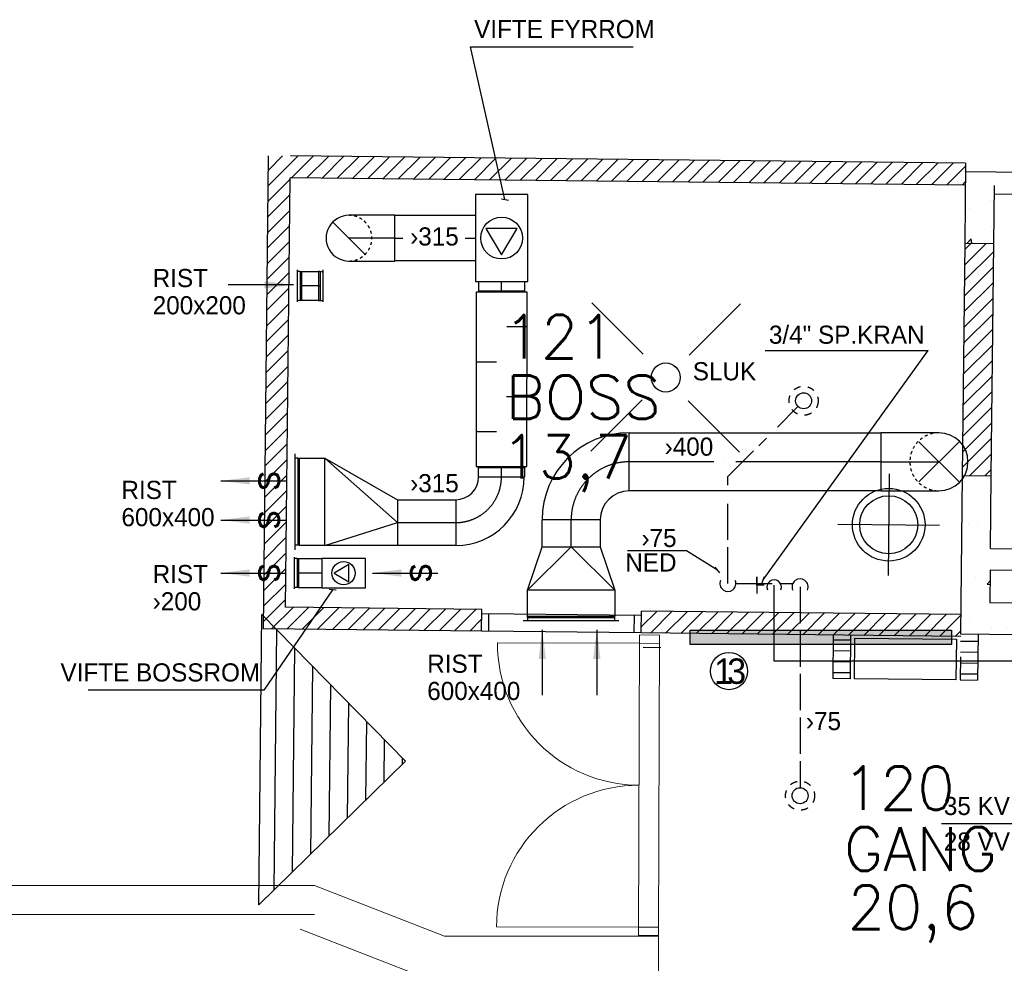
# Model space of a CAD drawing. Header units: millimetres. Extents: x 0 to 84060, y 0 to 52805.
# Tile 46 of 60: x 43697 to 50477, y 44675 to 51174. Entities that reach past the tile are written whole.
import ezdxf
from ezdxf.enums import TextEntityAlignment as Align

# ---------------------------------------------------------------- set-up
doc = ezdxf.new("R2010")
doc.units = ezdxf.units.MM
doc.header["$LTSCALE"] = 50
doc.header["$MEASUREMENT"] = 0
doc.header["$PDMODE"] = 1
for name, pattern in [('2V-CENT', [23, 20, -1.5, 0, -1.5]), ('CENTRUMLINJE', [27, 20, -3, 1, -3]), ('DASHED_1', [2, 1, -1]), ('V-GOMD', [0.8, 0.4, -0.4]), ('V-KV', [2, 1, 1]), ('V-OV', [6, 5, -1])]:
    doc.linetypes.add(name, pattern=pattern)
doc.layers.get('0').update_dxf_attribs({"linetype": 'CONTINUOUS'})
for name, color, linetype in [('20601A200D001$0$243-Dører', 7, 'CONTINUOUS'), ('20601A200D001$0$832-Romtekst', 7, 'CONTINUOUS'), ('20601A200D001$0$A12-HEL2', 251, 'CONTINUOUS'), ('20601A200D001$0$A12-HEL4', 251, 'CONTINUOUS'), ('20601A200D001$0$A12-SKR1', 251, 'CONTINUOUS'), ('20601A200D001$0$A23-HEL1', 251, 'CONTINUOUS'), ('20601A200D001$0$A23-HEL2', 252, 'CONTINUOUS'), ('20601A200D001$0$A23-HEL3', 251, 'CONTINUOUS'), ('20601A200D001$0$A23-SKR1', 252, 'CONTINUOUS'), ('20601A200D001$0$A24-HEL1', 252, 'CONTINUOUS'), ('20601A200D001$0$A24-HEL2', 252, 'CONTINUOUS'), ('20601A200D001$0$A24-HEL3', 251, 'CONTINUOUS'), ('20601A200D001$0$A24-SKR1', 251, 'CONTINUOUS'), ('20601A200D001$0$ATXT-HEL2', 252, 'CONTINUOUS'), ('20601A200D001$0$ATXT-SKR1', 251, 'CONTINUOUS'), ('V050', 1, 'CONTINUOUS'), ('V060-', 3, 'CONTINUOUS'), ('V061-', 1, 'CONTINUOUS'), ('V070-', 3, 'CONTINUOUS'), ('V071-', 1, 'CONTINUOUS'), ('V080-', 3, 'CONTINUOUS'), ('V081', 1, 'CONTINUOUS'), ('V081-', 1, 'CONTINUOUS'), ('V090-', 2, 'CONTINUOUS'), ('V091-', 1, 'CONTINUOUS'), ('V100', 1, 'CONTINUOUS'), ('V101', 3, 'CONTINUOUS'), ('V110-', 6, 'CONTINUOUS'), ('xref', 7, 'CENTRUMLINJE')]:
    doc.layers.add(name, color=color, linetype=linetype)
doc.styles.add('20601A200D001$0$STANDARD', font='ROMANS.SHX')
doc.styles.add('FISO', font='fiso')
doc.styles.add('ISO', font='ISO')
doc.styles.add('SIMPLEX', font='SIMPLEX')
pattern_1 = [(45, (4023.16, -56372.74), (-53.03301, 53.03301), [])]

# ---------------------------------------------------------------- blocks, each defined once
blk = doc.blocks.new('RADN')
at = {"color": 0}
for p, q in [((-0.5, -1), (-0.5, 0)), ((-0.5, 0), (0.5, 0)), ((0.5, 0), (0.5, -1)), ((0.5, -1), (-0.5, -1))]:
    blk.add_line(p, q, dxfattribs=at)
blk = doc.blocks.new('FLCG90', base_point=(0, 3))
at = {"color": 1, "linetype": 'V-GOMD'}
blk.add_line((-0.346, 2.654), (0.346, 3.346), dxfattribs=at)
blk = doc.blocks.new('CBOJ90_NB', base_point=(86107.402, 31352.24))
at = {"color": 0, "linetype": 'ByBlock'}
blk.add_line((86106.402, 31352.24), (86107.402, 31352.24), dxfattribs=at)
blk = doc.blocks.new('V400', base_point=(16229, 22597))
for p, q in [((16229, 22598), (16229, 22597)), ((16230, 22598), (16229, 22598)), ((16230, 22597), (16230, 22598)), ((16229, 22597), (16230, 22597))]:
    blk.add_line(p, q)
blk = doc.blocks.new('V407', base_point=(16228, 22591))
at = {"color": 1}
for p, q in [((16228.32, 22591), (16227.82, 22591.3)), ((16227.82, 22591.3), (16227.82, 22590.7)), ((16227.82, 22590.7), (16228.32, 22591))]:
    blk.add_line(p, q, dxfattribs=at)
blk.add_circle((16228, 22591), 0.4, dxfattribs=at)
blk = doc.blocks.new('CBOJ90_PB', base_point=(86107, 31352))
at = {"color": 0, "linetype": 'ByBlock'}
blk.add_arc((86106, 31353), 1, 270, 360, dxfattribs=at)
blk = doc.blocks.new('KBOJ90_PB', base_point=(86107, 31352))
at = {"color": 0, "linetype": 'ByBlock'}
for p, q in [((86106.5, 31353), (86107.5, 31353)), ((86106, 31352.5), (86106, 31351.5))]:
    blk.add_line(p, q, dxfattribs=at)
for radius in [1.5, 0.5]:
    blk.add_arc((86106, 31353), radius, 270, 360, dxfattribs=at)
blk = doc.blocks.new('3BOJ90_PB', base_point=(86107, 31352))
for p in [(86107, 31353), (86106, 31352)]:
    blk.add_point(p)
at = {"color": 1, "linetype": '2V-CENT'}
blk.add_blockref('CBOJ90_PB', (86107, 31352), dxfattribs=at)
at = {"color": 0, "linetype": 'ByBlock'}
blk.add_blockref('KBOJ90_PB', (86107, 31352), dxfattribs=at)
at = {"style": 'ISO', "flags": 3}
blk.add_attdef('0', (86107, 31352), '', height=1, dxfattribs=at)
blk = doc.blocks.new('VAGG_P', base_point=(16250.5, 22586.5))
for p, q in [((16250, 22587.5), (16251, 22587.5)), ((16250, 22587.5), (16250, 22586.5)), ((16251, 22587.5), (16251, 22586.5))]:
    blk.add_line(p, q)
at = {"color": 6}
blk.add_line((16249.95, 22586.5), (16251.05, 22586.5), dxfattribs=at)
blk = doc.blocks.new('C3A', base_point=(16246, 22590.5))
at = {"color": 0, "linetype": 'ByBlock'}
blk.add_line((16247, 22590.5), (16246, 22590.5), dxfattribs=at)
blk = doc.blocks.new('K3A', base_point=(16246, 22590.5))
at = {"color": 0, "linetype": 'ByBlock'}
for p, q in [((16246, 22591), (16247, 22591)), ((16247, 22591), (16247, 22590)), ((16247, 22590), (16246, 22590))]:
    blk.add_line(p, q, dxfattribs=at)
blk = doc.blocks.new('33A', base_point=(16246, 22590.5))
blk.add_point((16247, 22590.5))
at = {"color": 0, "linetype": 'ByBlock'}
blk.add_blockref('K3A', (16246, 22590.5), dxfattribs=at)
at = {"color": 1, "linetype": '2V-CENT'}
blk.add_blockref('C3A', (16246, 22590.5), dxfattribs=at)
at = {"style": 'SIMPLEX', "flags": 3}
blk.add_attdef('0', (16246, 22590.5), '', height=1, dxfattribs=at)
blk = doc.blocks.new('V420', base_point=(455, 404.5))
blk.add_line((455, 404.5), (464, 404.5))
blk.add_solid([(455, 404.5), (459, 405), (459, 404)])
blk = doc.blocks.new('V421', base_point=(455.5, 404.5))
at = {"rotation": 180}
blk.add_blockref('V420', (464.5, 404.5), dxfattribs=at)
blk = doc.blocks.new('V423', base_point=(16230, 22583))
blk.add_blockref('V421', (16230, 22583))
at = {"style": 'SIMPLEX'}
blk.add_text('s', height=4, rotation=270, dxfattribs=at).set_placement((16231, 22583), align=Align.CENTER)
blk = doc.blocks.new('KRHDIMF_600X315X500')
at = {"color": 0, "linetype": 'ByBlock'}
for p, q in [((-250, -300), (-250, 300)), ((-250, 300), (250, 15)), ((250, 15), (250, -300)), ((250, -300), (-250, -300))]:
    blk.add_line(p, q, dxfattribs=at)
at = {"color": 1, "linetype": 'Continuous'}
for p in [(-250, 300), (-250, -300)]:
    blk.add_line(p, (250, -142.5), dxfattribs=at)
blk = doc.blocks.new('2RHDIMF_600X315X500')
for p in [(-250, 0), (250, -142.5)]:
    blk.add_point(p)
at = {"color": 0, "linetype": 'ByBlock'}
blk.add_blockref('KRHDIMF_600X315X500', (0, 0), dxfattribs=at)
at = {"style": 'FISO', "flags": 3}
blk.add_attdef('0', (0, 0), '', height=1, dxfattribs=at)
blk = doc.blocks.new('LD_P')
for p, q in [((-0.5, 0.5), (-0.5, -0.5)), ((0.5, 0.5), (-0.5, 0.5)), ((0.5, -0.5), (0.5, 0.5)), ((-0.5, -0.5), (0.5, -0.5))]:
    blk.add_line(p, q)
at = {"color": 1}
for p, q in [((-0.3, 0.5), (-0.3, 0.1)), ((0.1, 0.5), (0.1, 0.1)), ((-0.1, -0.5), (-0.1, -0.1)), ((0.3, -0.5), (0.3, -0.1))]:
    blk.add_line(p, q, dxfattribs=at)
blk = doc.blocks.new('KRODIMF_600X400X300')
at = {"color": 0, "linetype": 'ByBlock'}
for p, q in [((-150, -300), (-150, 300)), ((-150, 300), (150, 200)), ((150, 200), (150, -200)), ((150, -200), (-150, -300))]:
    blk.add_line(p, q, dxfattribs=at)
at = {"color": 1, "linetype": 'Continuous'}
for p in [(-150, 300), (-150, -300)]:
    blk.add_line(p, (150, 0), dxfattribs=at)
blk = doc.blocks.new('2RODIMF_600X400X300')
for p in [(-150, 0), (150, 0)]:
    blk.add_point(p)
at = {"color": 0, "linetype": 'ByBlock'}
blk.add_blockref('KRODIMF_600X400X300', (0, 0), dxfattribs=at)
at = {"style": 'FISO', "flags": 3}
blk.add_attdef('0', (0, 0), '', height=1, dxfattribs=at)
blk = doc.blocks.new('TLCG90', base_point=(0, 5))
at = {"color": 1, "linetype": 'V-GOMD'}
for p, q in [((-0.346, 5.346), (0.346, 4.654)), ((-0.346, 4.654), (0.346, 5.346))]:
    blk.add_line(p, q, dxfattribs=at)
blk = doc.blocks.new('VUN')
at = {"color": 0}
blk.add_circle((0, 0), 0.5, dxfattribs=at)
blk = doc.blocks.new('*X148')
at = {"color": 0}
for p, q in [((58777.3, 46298.4), (58796.9, 48090)), ((58903.7, 46422), (58920.5, 47963.6)), ((59030, 46545.6), (59044.1, 47837.2)), ((59156.4, 46669.3), (59167.7, 47710.9)), ((59282.7, 46792.9), (59291.4, 47584.5)), ((59409.1, 46916.5), (59415, 47458.2)), ((59535.4, 47040.1), (59538.6, 47331.8)), ((59661.8, 47163.8), (59662.3, 47205.5))]:
    blk.add_line(p, q, dxfattribs=at)
blk = doc.blocks.new('*X303')
at = {"color": 0}
for p, q in [((64275.2, 49425.9), (64425.2, 49576)), ((64276.4, 49533.2), (64320.3, 49577.1)), ((64274, 49318.7), (64476.2, 49520.9)), ((64272.9, 49211.5), (64475.1, 49413.7)), ((64271.7, 49104.2), (64473.9, 49306.5)), ((64270.5, 48997), (64472.7, 49199.2)), ((64269.3, 48889.8), (64471.6, 49092)), ((64268.2, 48782.5), (64470.4, 48984.8)), ((64267, 48675.3), (64469.2, 48877.5)), ((64265.8, 48568.1), (64468.1, 48770.3)), ((64264.7, 48460.8), (64466.9, 48663)), ((64263.5, 48353.6), (64465.7, 48555.8)), ((64262.3, 48246.4), (64464.5, 48448.6)), ((64261.2, 48139.1), (64463.4, 48341.3)), ((64260, 48031.9), (64462.2, 48234.1)), ((64311.3, 47977.1), (64461, 48126.9)), ((64416.2, 47976), (64459.9, 48019.6))]:
    blk.add_line(p, q, dxfattribs=at)
blk = doc.blocks.new('*X302')
at = {"color": 0}
for p, q in [((62049.6, 47094.3), (62155.9, 47200.6)), ((62112.4, 47051.1), (62260.8, 47199.4)), ((62217.4, 47049.9), (62365.7, 47198.3)), ((62322.3, 47048.8), (62470.7, 47197.2)), ((62427.2, 47047.6), (62575.6, 47196)), ((62532.1, 47046.5), (62680.5, 47194.9)), ((62637, 47045.3), (62785.4, 47193.7)), ((62742, 47044.2), (62890.3, 47192.6)), ((62846.9, 47043), (62995.3, 47191.4)), ((62951.8, 47041.9), (63100.2, 47190.3)), ((63056.7, 47040.8), (63205.1, 47189.1)), ((63161.6, 47039.6), (63310, 47188)), ((63266.6, 47038.5), (63415, 47186.9)), ((63371.5, 47037.3), (63519.9, 47185.7)), ((63476.4, 47036.2), (63624.8, 47184.6)), ((63581.3, 47035), (63729.7, 47183.4)), ((63686.3, 47033.9), (63834.6, 47182.3)), ((63791.2, 47032.7), (63939.6, 47181.1)), ((63896.1, 47031.6), (64044.5, 47180)), ((64001, 47030.5), (64149.4, 47178.8)), ((64105.9, 47029.3), (64250.6, 47174)), ((64210.9, 47028.2), (64249.5, 47066.8))]:
    blk.add_line(p, q, dxfattribs=at)
blk = doc.blocks.new('*X305')
at = {"color": 0}
for p, q in [((63370.5, 47005.2), (63490.5, 47003.9)), ((63369.7, 46930.2), (63489.7, 46928.9)), ((63368.9, 46855.2), (63488.9, 46853.9)), ((63368.1, 46780.2), (63488.1, 46778.9))]:
    blk.add_line(p, q, dxfattribs=at)
blk = doc.blocks.new('*X300')
at = {"color": 0}
for p, q in [((59802, 48894), (59802, 48894)), ((59867.3, 48892.2), (59867.3, 48892.2)), ((60130.7, 48626.6), (60130.7, 48626.6)), ((60267.9, 48629.3), (60267.9, 48629.3)), ((59850.6, 48530.9), (59850.6, 48530.9)), ((59930.7, 48485.8), (59951.5, 48510.1)), ((59930.7, 48485.8), (59951.2, 48483.8)), ((60114.9, 48293.9), (60114.9, 48293.9)), ((59811.1, 48248.5), (59811.1, 48248.5)), ((59962.5, 48185.1), (59962.5, 48185.1)), ((60061.8, 48181.4), (60061.8, 48181.4))]:
    blk.add_line(p, q, dxfattribs=at)
blk = doc.blocks.new('*X304')
at = {"color": 0}
for p, q in [((64247, 46845.6), (64367, 46844.3)), ((64246.2, 46770.6), (64366.2, 46769.3))]:
    blk.add_line(p, q, dxfattribs=at)
blk = doc.blocks.new('*X301')
at = {"color": 0}
for p, q in [((59953.5, 51128), (59953.5, 51128)), ((59812.3, 51074.4), (59812.3, 51074.4)), ((59779.9, 51042.6), (59779.9, 51042.6)), ((59961.4, 50951), (59961.4, 50951)), ((59794.3, 50834.4), (59821.3, 50865.3)), ((59826.4, 50834.1), (59821.3, 50865.3))]:
    blk.add_line(p, q, dxfattribs=at)
blk = doc.blocks.new('20601A200D001')
at = {"layer": '20601A200D001$0$A23-SKR1'}
h = blk.add_hatch(dxfattribs=at)
h.set_pattern_fill('ANSI31', color=256, scale=600, style=0)
h.set_pattern_definition(pattern_1)
h.paths.add_polyline_path([(143551.28023, 50235.53869), (143401.28915, 50237.17459), (143365.74986, 46978.66621), (144665.67255, 46964.48845), (144667.30844, 47114.47953), (143517.37683, 47127.02139), (143549.64433, 50085.54761), (146453.63842, 50053.87488), (146515.4947, 50203.20916)])
h = blk.add_hatch(dxfattribs=at)
h.set_pattern_fill('ANSI31', color=256, scale=600, style=0)
h.set_pattern_definition(pattern_1)
h.paths.add_polyline_path([(148199.36779, 50034.83488), (148201.00368, 50184.82596), (147614.54077, 50191.22229), (147676.95848, 50040.5326)])
h.paths.add_polyline_path([(147676.95848, 50040.5326), (147614.54077, 50191.22229), (146515.4947, 50203.20916), (146453.63842, 50053.87488)])
h.paths.add_polyline_path([(144667.30844, 47114.47953), (144665.67255, 46964.48845), (144867.39145, 46962.28838), (144869.02735, 47112.27946)])
at = {"layer": '20601A200D001$0$243-Dører', "linetype": 'Continuous', "lineweight": 0, "ltscale": 1000}
for points in [[(145954.95312, 46936.33203), (145948.20312, 44866.33984)], [(145954.95312, 46936.33203), (146092.95312, 46935.87891)], [(146092.95312, 46935.87891), (146086.20312, 44865.89062)], [(145954.76562, 46878.83203), (144977.26562, 46882.01953)], [(145948.39062, 44923.83984), (144970.89062, 44927.03125)], [(145948.39062, 44923.83984), (146086.39062, 44923.39062)]]:
    blk.add_lwpolyline(points, dxfattribs=at)
at = {"layer": '20601A200D001$0$243-Dører', "color": 7, "linetype": 'Continuous', "lineweight": 0, "ltscale": 1000}
for centre, radius, start, end in [((145954.76427, 46878.83458), 977.50383, 179.813315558, 269.813245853), ((145948.39593, 44923.83057), 977.51054, 89.813478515, 179.812395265)]:
    blk.add_arc(centre, radius, start, end, dxfattribs=at)
at = {"layer": '20601A200D001$0$A12-HEL2', "color": 7, "linetype": 'Continuous', "lineweight": 0, "ltscale": 1000}
for points in [[(143717.14062, 45210.83984), (133263.85938, 45210.83984)], [(143717.14062, 45210.83984), (144611.54688, 44860.98047)], [(143717.14062, 45010.83984), (133263.85938, 45010.83984)], [(143619.09375, 44910.83984), (144513.5, 44560.98047)], [(146085.14062, 44860.98047), (144611.54688, 44860.98047)], [(146085.14062, 44860.98047), (146085.14062, 42797.35156)]]:
    blk.add_lwpolyline(points, dxfattribs=at)
at = {"layer": '20601A200D001$0$A12-HEL4'}
for p, q in [((148201.00368, 50184.82596), (148195.0054, 49634.85867)), ((148200.99598, 50127.56736), (161500.20501, 49982.51804)), ((148394.99351, 49632.67748), (148399.35589, 50032.65369)), ((148399.34819, 49975.39508), (161148.58993, 49836.34405)), ((148195.0054, 49634.85867), (148394.99351, 49632.67748)), ((148177.55586, 48034.95383), (148165.66836, 46945.01865)), ((148177.55586, 48034.95383), (148377.54397, 48032.77263)), ((148372.09099, 47532.80237), (148377.54397, 48032.77263)), ((148372.09099, 47532.80237), (148722.07017, 47528.98528)), ((148370.45509, 47382.81129), (148368.00154, 47157.85143)), ((148720.43428, 47378.9942), (148370.45509, 47382.81129)), ((148567.98965, 47155.67024), (148368.00154, 47157.85143)), ((148165.66836, 46945.01865), (148565.64457, 46940.65627))]:
    blk.add_line(p, q, dxfattribs=at)
at = {"layer": '20601A200D001$0$A23-HEL1'}
for p, q in [((147675.45893, 48045.41841), (147667.82476, 47345.46004)), ((147321.66266, 47699.25631), (148021.62103, 47691.62213)), ((145968.63475, 47070.28469), (144868.70017, 47082.28125)), ((144917.38848, 46961.74308), (144918.69719, 47081.73595)), ((145918.63772, 47070.82998), (145917.32901, 46950.83712)), ((145967.32603, 46950.29182), (144867.39145, 46962.28838)), ((146101.30077, 46848.82467), (145981.30791, 46850.13338))]:
    blk.add_line(p, q, dxfattribs=at)
at = {"layer": '20601A200D001$0$A23-HEL2'}
for radius in [250, 200]:
    blk.add_circle((147671.64185, 47695.43922), radius, dxfattribs=at)
at = {"layer": '20601A200D001$0$A23-HEL3'}
for p, q in [((143365.74986, 46978.66621), (143401.28915, 50237.17459)), ((148201.00368, 50184.82596), (143551.28023, 50235.53869)), ((143517.37683, 47127.02139), (143549.64433, 50085.54761)), ((148199.36779, 50034.83488), (143549.64433, 50085.54761)), ((144869.02735, 47112.27946), (143517.37683, 47127.02139)), ((144867.39145, 46962.28838), (144869.02735, 47112.27946)), ((145967.32603, 46950.29182), (145968.96193, 47100.2829)), ((148168.83109, 47076.28978), (145968.96193, 47100.2829)), ((144867.39145, 46962.28838), (143365.74986, 46978.66621)), ((148167.1952, 46926.2987), (145967.32603, 46950.29182))]:
    blk.add_line(p, q, dxfattribs=at)
at = {"layer": '20601A200D001$0$A24-HEL1'}
for p, q in [((147434.85724, 46634.26819), (147437.91091, 46914.25153)), ((147437.91091, 46914.25153), (148137.86928, 46906.61736)), ((148137.86928, 46906.61736), (148134.81561, 46626.63401)), ((148134.81561, 46626.63401), (147434.85724, 46634.26819))]:
    blk.add_line(p, q, dxfattribs=at)
at = {"layer": '20601A200D001$0$A24-HEL2'}
for p, q in [((147289.02836, 46935.87653), (147285.75657, 46635.89437)), ((147409.02123, 46934.56781), (147405.74944, 46634.58565)), ((148287.39202, 46943.69106), (148283.91627, 46625.00783)), ((148165.66836, 46786.30703), (148163.92341, 46626.31655)), ((147405.74944, 46634.58565), (147285.75657, 46635.89437)), ((148163.92341, 46626.31655), (148283.91627, 46625.00783))]:
    blk.add_line(p, q, dxfattribs=at)
at = {"layer": '20601A200D001$0$A24-HEL2', "color": 7, "linetype": 'Continuous', "lineweight": 0, "ltscale": 1000}
for points in [[(145954.76562, 46878.83203), (146092.76562, 46878.37891)], [(145948.20312, 44866.33984), (146086.20312, 44865.89062)]]:
    blk.add_lwpolyline(points, dxfattribs=at)
at = {"layer": '20601A200D001$0$A24-HEL3'}
for p, q in [((148195.0054, 49634.85867), (148177.55586, 48034.95383)), ((148377.54397, 48032.77263), (148394.99351, 49632.67748))]:
    blk.add_line(p, q, dxfattribs=at)
at = {"layer": '20601A200D001$0$ATXT-HEL2'}
for p, q in [((143333.81744, 45077.48184), (143355.62937, 47077.36289)), ((144344.66393, 46066.5164), (143355.62937, 47077.36289)), ((143333.81744, 45077.48184), (144344.66393, 46066.5164))]:
    blk.add_line(p, q, dxfattribs=at)
at = {"layer": '20601A200D001$0$A12-SKR1'}
for name in ['*X301', '*X300']:
    blk.add_blockref(name, (88418.15926, -1199.74376), dxfattribs=at)
at = {"layer": '20601A200D001$0$A23-SKR1'}
blk.add_blockref('*X302', (83918.15926, -101.45301), dxfattribs=at)
at = {"layer": '20601A200D001$0$A24-SKR1'}
for name, p in [('*X303', (83918.15926, 57.25861)), ('*X305', (83918.15926, -101.45301)), ('*X305', (84796.32609, -111.03084)), ('*X304', (83918.15926, -101.45301))]:
    blk.add_blockref(name, p, dxfattribs=at)
at = {"layer": '20601A200D001$0$ATXT-SKR1'}
blk.add_blockref('*X148', (84661.78642, -1117.87561), dxfattribs=at)
at = {"layer": '20601A200D001$0$832-Romtekst', "color": 7, "linetype": 'Continuous', "style": '20601A200D001$0$STANDARD'}
for s, p in [('121', (145019.2731, 48840.63775)), ('BOSS', (145034.0856, 48424.13628)), ('13,7', (145003.69497, 48012.90889)), ('120', (147354.23817, 45731.54677)), ('GANG', (147363.76942, 45312.887)), ('20,6', (147388.72255, 44910.80407))]:
    blk.add_text(s, height=300, dxfattribs=at).set_placement(p)

msp = doc.modelspace()

# ---------------------------------------------------------------- linework, layer by layer
at = {"layer": 'V060-', "linetype": 'ByBlock'}
for p, q in [((46279.3, 49826.7), (45964.3, 49826.7)), ((46279.3, 49511.7), (46279.3, 49826.7)), ((45964.3, 49511.7), (46279.3, 49511.7)), ((50026.5, 48329), (49626.5, 48329)), ((49626.5, 48329), (49626.5, 47929)), ((49626.5, 47929), (50026.5, 47929))]:
    msp.add_line(p, q, dxfattribs=at)
at = {"layer": 'V060-', "linetype": 'Continuous'}
for p, q in [((46279.2, 49827.5), (46835.3, 49827.5)), ((46835.3, 49512.5), (46279.2, 49512.5)), ((45637.6, 49440), (45756, 49440)), ((46857.8, 49307.8), (46857.8, 49370)), ((47172.8, 49370), (47172.8, 49307.7)), ((45756, 49240), (45637.6, 49240)), ((47895, 48329.3), (49627.5, 48329.3)), ((45621.4, 48153), (45799, 48153)), ((46857, 48025.5), (46857, 48087.8)), ((47172, 48087.7), (47172, 48025.5)), ((46299, 47868), (46699.2, 47868)), ((49627.5, 47929.3), (47895, 47929.3)), ((47294.1, 47544.3), (47294.1, 47729)), ((47694.1, 47729), (47694.1, 47544.3)), ((45799, 47553), (45621.4, 47553)), ((46699.2, 47553), (46299, 47553)), ((45616.2, 47462), (45777.3, 47462)), ((45777.3, 47262), (45616.2, 47262)), ((47194.1, 47066.6), (47194.1, 47244.3)), ((47794.1, 47244.3), (47794.1, 47066.6))]:
    msp.add_line(p, q, dxfattribs=at)
at = {"layer": 'V060-', "color": 1, "linetype": '2V-CENT'}
for p, q in [((46279.2, 49670), (46334.6, 49670)), ((46765, 49670), (46835.3, 49670)), ((47015.3, 49307.7), (47015.3, 49370)), ((45756, 49340), (45637.6, 49340)), ((47014.5, 48025.5), (47014.5, 48087.7)), ((49627.5, 48129.3), (47895, 48129.3)), ((46299, 47710.5), (46699.2, 47710.5)), ((47494.1, 47544.3), (47494.1, 47729)), ((45777.3, 47362), (45616.2, 47362))]:
    msp.add_line(p, q, dxfattribs=at)
at = {"layer": 'V060-', "linetype": 'ByBlock'}
for centre, radius, start, end in [((45964.3, 49669.2), 157.5, 89.99993, 269.99993), ((50026.5, 48129), 200, 269.99993, 449.99993)]:
    msp.add_arc(centre, radius, start, end, dxfattribs=at)
at = {"layer": 'V060-', "linetype": 'V-GOMD'}
for centre, radius, start, end in [((45964.3, 49669.2), 157.5, 269.99993, 449.99993), ((50026.5, 48129), 200, 89.99993, 269.99993)]:
    msp.add_arc(centre, radius, start, end, dxfattribs=at)
at = {"layer": 'V061-'}
for p, q in [((45851.9, 47247.6), (45377.4, 46555.9)), ((45377.4, 46555.9), (44167.2, 46555.9))]:
    msp.add_line(p, q, dxfattribs=at)
at = {"layer": 'V071-'}
for p, q in [((47038.1, 49935), (46800.9, 50986.9)), ((46800.9, 50986.9), (47921.9, 50986.9)), ((47013.5, 49939.5), (47062.7, 49930.5)), ((45876.8, 47245.6), (45827, 47249.5))]:
    msp.add_line(p, q, dxfattribs=at)
at = {"layer": 'V080-', "linetype": 'V-KV'}
for p, q in [((48889.2, 47279.1), (48889.2, 46758.5)), ((48889.2, 46758.5), (52296.5, 46758.5))]:
    msp.add_line(p, q, dxfattribs=at)
at = {"layer": 'V081'}
for p, q in [((48816.9, 47315.2), (49951.9, 48896.4)), ((48830.9, 48896.4), (49951.9, 48896.4)), ((48808, 47291.9), (48825.7, 47338.6))]:
    msp.add_line(p, q, dxfattribs=at)
at = {"layer": 'V081-'}
msp.add_line((50540.9, 45636.2), (50044.7, 45636.2), dxfattribs=at)
at = {"layer": 'V090-', "color": 1}
for p, q in [((47991.1, 48871), (47637.5, 49224.6)), ((48306.5, 48864), (48660, 49217.6)), ((47984.1, 48555.6), (47630.5, 48202.1)), ((48299.5, 48548.6), (48653, 48195.1))]:
    msp.add_line(p, q, dxfattribs=at)
at = {"layer": 'V090-', "linetype": 'V-OV'}
for p, q in [((48913.9, 48368.4), (49056, 48510.4)), ((48573.6, 48028), (48838.4, 48292.8)), ((48573.6, 47969.2), (48573.6, 48028)), ((48573.6, 47290.6), (48573.6, 47887.2)), ((48628.6, 47290.6), (49020.3, 47290.6)), ((49070.4, 47267.9), (49070.4, 45884.4))]:
    msp.add_line(p, q, dxfattribs=at)
at = {"layer": 'V090-', "color": 1}
msp.add_circle((48145.3, 48709.8), 100, dxfattribs=at)
at = {"layer": 'V090-', "color": 1, "linetype": 'DASHED_1'}
for centre in [(49094.9, 48549.3), (49070.4, 45829.4)]:
    msp.add_circle(centre, 100, dxfattribs=at)
at = {"layer": 'V090-', "color": 1}
for centre, start, end in [((48573.6, 47290.6), 156.49528, 383.50472), ((49070.4, 47267.9), 336.49528, 563.50472)]:
    msp.add_arc(centre, 55, start, end, dxfattribs=at)
at = {"layer": 'V091-'}
for p, q in [((48289, 47515.1), (47882, 47515.1)), ((48501.8, 47383.1), (48289, 47515.1)), ((48517.7, 47363.8), (48485.9, 47402.3))]:
    msp.add_line(p, q, dxfattribs=at)
at = {"layer": 'V100'}
msp.add_trace([(48313.7, 46970.1), (48313.7, 46870.1), (50113.7, 46970.1), (50113.7, 46870.1)], dxfattribs=at)
at = {"layer": 'V101', "color": 1}
msp.add_circle((48580.6, 46687.6), 128.1, dxfattribs=at)
at = {"layer": 'V110-', "color": 1}
for p, q in [((48773.5, 47279.1), (48773.5, 47336.9)), ((48773.5, 47336.9), (48773.5, 47221.2)), ((48824.1, 47279.1), (48773.5, 47279.1))]:
    msp.add_line(p, q, dxfattribs=at)
msp.add_arc((48892.2, 47267), 50, 335.95932, 564.0333, dxfattribs=at)

# ---------------------------------------------------------------- block references
at = {"layer": 'V050'}
for name, p, xscale, yscale, zscale, rotation in [('V400', (46835.3, 49970), 600, 360, 600, 270), ('V407', (47015.3, 49670), 360, 360, 360, 270), ('V400', (46077.3, 47462), 300, 200, 300, 180), ('V407', (45927.3, 47362), 200, 200, 200, 180)]:
    msp.add_blockref(name, p, dxfattribs=dict(at, xscale=xscale, yscale=yscale, zscale=zscale, rotation=rotation))
at = {"layer": 'V060-'}
for name, p, xscale, yscale, zscale, rotation in [('FLCG90', (45964.3, 49669.2), 315, 315, 315, 90), ('LD_P', (47014.9, 48697.7), 1200, 350, 1200, 89.96629296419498)]:
    msp.add_blockref(name, p, dxfattribs=dict(at, xscale=xscale, yscale=yscale, zscale=zscale, rotation=rotation))
at = {"layer": 'V060-', "color": 1, "linetype": '2V-CENT', "xscale": 315, "yscale": 315, "zscale": 315, "rotation": 180}
msp.add_blockref('CBOJ90_NB', (45964.3, 49669.2), dxfattribs=at)
at = {"layer": 'V060-', "linetype": 'Continuous'}
for name, p, xscale, yscale, zscale, rotation in [('33A', (47015.3, 49297.7), 10, 315, 10, 89.96629296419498), ('3BOJ90_PB', (47494.1, 48129), 400, 400, 400, 180), ('33A', (47014.6, 48097.7), 10, 315, 10, 269.9662929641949)]:
    msp.add_blockref(name, p, dxfattribs=dict(at, xscale=xscale, yscale=yscale, zscale=zscale, rotation=rotation))
at = {"layer": 'V060-', "xscale": 400, "yscale": 400, "zscale": 400}
msp.add_blockref('TLCG90', (50026.5, 48129), dxfattribs=at)
at = {"layer": 'V060-', "linetype": 'Continuous'}
msp.add_blockref('2RHDIMF_600X315X500', (46049, 47853), dxfattribs=at)
at = {"layer": 'V060-', "color": 1, "linetype": '2V-CENT', "xscale": 400, "yscale": 400, "zscale": 400}
msp.add_blockref('CBOJ90_NB', (50026.5, 48129), dxfattribs=at)
at = {"layer": 'V060-', "linetype": 'Continuous', "xscale": 315, "yscale": 315, "zscale": 315}
msp.add_blockref('3BOJ90_PB', (47014.2, 47710.5), dxfattribs=at)
at = {"layer": 'V060-', "linetype": 'Continuous', "rotation": 90}
msp.add_blockref('2RODIMF_600X400X300', (47494.1, 47394.3), dxfattribs=at)
at = {"layer": 'V070-'}
for name, p, xscale, yscale, zscale, rotation in [('VAGG_P', (45608.2, 49340.9), 200, 20, 200, 270), ('VAGG_P', (45785.3, 49340.9), -200, 20, 200, 90), ('V420', (45581.9, 49348.2), 50, 50, 50, 180), ('VAGG_P', (45591, 47853.8), 600, 20, 600, 270), ('V423', (45530.8, 47998), 50, 50, 50, 180), ('V423', (45530.8, 47727.9), 50, 50, 50, 180), ('VAGG_P', (45586.9, 47363), 200, 20, 200, 270), ('V423', (45530.8, 47363), 50, 50, 50, 180), ('V423', (46575.1, 47363), 50, 50, 50, 180), ('V420', (47295.1, 46970.9), 50, 50, 50, 270), ('V420', (47670.8, 46970.9), 50, 50, 50, 270)]:
    msp.add_blockref(name, p, dxfattribs=dict(at, xscale=xscale, yscale=yscale, zscale=zscale, rotation=rotation))
at = {"layer": 'V070-', "linetype": 'Continuous', "zscale": 10}
for p, xscale, yscale in [((45628.2, 49340.9), 10, 200), ((45765.3, 49340.9), -10, 200), ((45611, 47853.8), 10, 600), ((45606.9, 47363), 10, 200)]:
    msp.add_blockref('33A', p, dxfattribs=dict(at, xscale=xscale, yscale=yscale))
at = {"layer": 'V070-', "xscale": 600, "yscale": 20, "zscale": 600}
msp.add_blockref('VAGG_P', (47493.3, 47036.3), dxfattribs=at)
at = {"layer": 'V070-', "linetype": 'Continuous', "xscale": 10, "yscale": 600, "zscale": 10, "rotation": 90}
msp.add_blockref('33A', (47493.3, 47056.3), dxfattribs=at)
at = {"layer": 'V090-', "color": 1, "xscale": 110, "yscale": 110, "zscale": 110}
for p, rotation in [((49094.9, 48549.3), 315), ((49070.4, 45829.4), 180)]:
    msp.add_blockref('VUN', p, dxfattribs=dict(at, rotation=rotation))
at = {"layer": 'V100', "xscale": 1800, "yscale": 100, "zscale": 1800}
msp.add_blockref('RADN', (49213.7, 46970.1), dxfattribs=at)
at = {"layer": 'xref'}
msp.add_blockref('20601A200D001', (-97990.7, 0), dxfattribs=at)

# ---------------------------------------------------------------- texts
at = {"layer": 'V061-', "color": 1, "style": 'FISO'}
for s, p in [('›315', (46385.7, 49618.8)), ('›400', (48138, 48171.2)), ('›315', (46385.7, 47919.4))]:
    msp.add_text(s, height=125, dxfattribs=at).set_placement(p)
msp.add_text('VIFTE BOSSROM', height=125, dxfattribs=at).set_placement((45352.4, 46615.9), align=Align.RIGHT)
at = {"layer": 'V071-', "color": 1, "style": 'FISO'}
for s, p in [('VIFTE FYRROM', (46825.9, 51046.9)), ('RIST', (44612.7, 49332.2)), ('200x200', (44612.7, 49144.7)), ('RIST', (44397.5, 47873.1)), ('600x400', (44397.5, 47685.6)), ('RIST', (44612.7, 47293.2)), ('›200', (44612.7, 47105.7)), ('RIST', (46503, 46675.9)), ('600x400', (46503, 46488.4))]:
    msp.add_text(s, height=125, dxfattribs=at).set_placement(p)
at = {"layer": 'V081', "color": 1, "style": 'FISO'}
msp.add_text('3/4" SP.KRAN', height=125, dxfattribs=at).set_placement((48855.9, 48942))
at = {"layer": 'V081-', "color": 1, "style": 'FISO'}
for s, p in [('35 KV', (50515.9, 45696.2)), ('28 VV', (50515.9, 45451.2))]:
    msp.add_text(s, height=125, dxfattribs=at).set_placement(p, align=Align.RIGHT)
at = {"layer": 'V091-', "color": 1, "style": 'FISO'}
msp.add_text('SLUK', height=125, dxfattribs=at).set_placement((48331.7, 48690.3))
for s, p in [('›75', (48219.9, 47542.1)), ('NED', (48219.9, 47373.3)), ('›75', (49352.6, 46280.9))]:
    msp.add_text(s, height=125, dxfattribs=at).set_placement(p, align=Align.RIGHT)
at = {"layer": 'V101', "color": 3, "style": 'FISO'}
for s, p in [('1', (48478.5, 46599.5)), ('3', (48568.6, 46599.5))]:
    msp.add_text(s, height=175, dxfattribs=at).set_placement(p)

doc.saveas('drawing.dxf')
